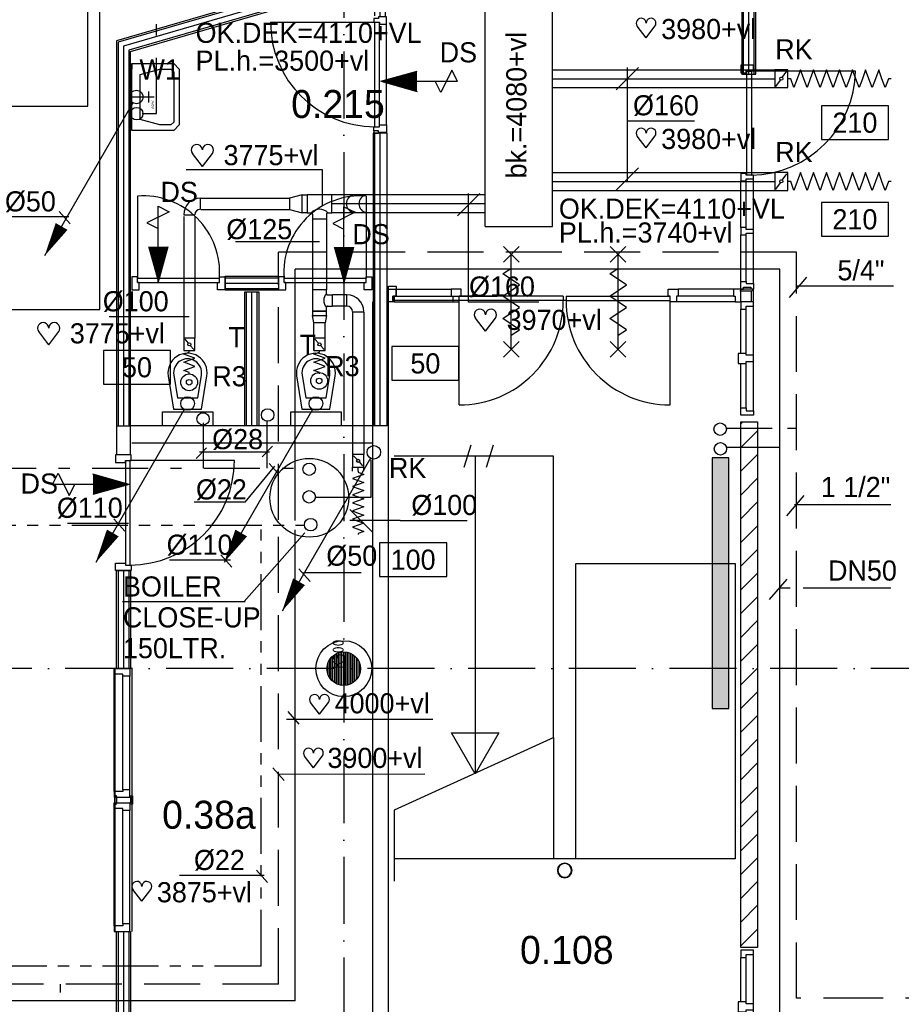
# Model space of a CAD drawing. Extents: x 25315 to 170951, y 867852 to 951952.
# Tile 55 of 119: x 122327 to 130208, y 881026 to 889830. Entities that reach past the tile are written whole.
import ezdxf
from ezdxf.enums import TextEntityAlignment as Align

# ---------------------------------------------------------------- set-up
doc = ezdxf.new("R2010")
doc.units = 0
doc.header["$LTSCALE"] = 100
for name, pattern in [('2322107', [2000, 1000, 1000]), ('2322108', [7, 5, -2]), ('2322109', [10, 5, -2, 1, -2]), ('2322110', [10, 5, -1, 1, -1, 1, -1]), ('2322111', [12, 5, -1, 1, -1, 1, -1, 1, -1]), ('2322121', [2000, 1000, 1000]), ('2322134', [45, 40, -5]), ('CENTER2', [11.25, 7.5, -1.25, 1.25, -1.25]), ('CENTER4', [5, 3.125, -0.625, 0.625, -0.625]), ('DASHDOT', [9, 6, -1.5, 0, -1.5]), ('DOT2', [1.25, 0, -1.25]), ('LURETOUR', [6, 4, -2])]:
    doc.linetypes.add(name, pattern=pattern)
doc.layers.get('0').update_dxf_attribs({"linetype": 'CONTINUOUS'})
for name, color, linetype in [('AL$7----_STRAMIEN', 1, 'DASHDOT'), ('AL$8----_HULPKOLOM', 2, 'CONTINUOUS'), ('AL28----_KONSTRUKTIE', 3, 'CONTINUOUS'), ('AL74----_INRSANITAIR', 7, 'CONTINUOUS'), ('ALN-----_BLOCKNAAM', 2, 'CONTINUOUS'), ('ALXAA---_GEWBETON', 12, 'CONTINUOUS'), ('BOUW', 8, 'CONTINUOUS'), ('DOORSNEDE', 1, 'CONTINUOUS'), ('WL524---', 4, 'CONTINUOUS'), ('WL531---', 4, 'CONTINUOUS'), ('WL532---', 4, 'CONTINUOUS'), ('WL5327--', 4, 'CONTINUOUS'), ('WL541---', 4, 'CONTINUOUS'), ('WL561---', 4, 'CONTINUOUS'), ('WL561---_AANVOER', 4, 'CONTINUOUS'), ('WL561---_RETOUR', 4, 'CONTINUOUS'), ('WL570---', 3, 'CONTINUOUS'), ('WL570---_HARTLIJN', 7, 'CONTINUOUS'), ('WL570---_RETOUR', 3, 'CONTINUOUS'), ('WM570---', 1, 'CONTINUOUS')]:
    doc.layers.add(name, color=color, linetype=linetype)
doc.styles.add('BURO-018', font='BUROFONT.shx', dxfattribs={"height": 180})
doc.styles.add('BURO-025', font='BUROFONT.shx', dxfattribs={"height": 250})
doc.styles.get("Standard").update_dxf_attribs({"font": 'ISOCP'})

# ---------------------------------------------------------------- blocks, each defined once
blk = doc.blocks.new('2322401')
at = {"color": 0, "linetype": 'CONTINUOUS'}
for p, q in [((-0.5, 0.5, 1), (-0.5, 0.5)), ((-0.5, 0.5, 1), (-0.5, -0.5, 1)), ((0.5, 0.5, 1), (-0.5, 0.5, 1)), ((0.5, 0.5), (-0.5, 0.5)), ((-0.5, 0.5), (-0.5, -0.5)), ((0.5, 0.5, 1), (0.5, 0.5)), ((0.5, -0.5, 1), (0.5, 0.5, 1)), ((0.5, -0.5), (0.5, 0.5)), ((-0.5, -0.5, 1), (-0.5, -0.5)), ((-0.5, -0.5, 1), (0.5, -0.5, 1)), ((-0.5, -0.5), (0.5, -0.5)), ((0.5, -0.5, 1), (0.5, -0.5))]:
    blk.add_line(p, q, dxfattribs=at)
blk = doc.blocks.new('LDV2121')
at = {"color": 0, "linetype": 'CONTINUOUS'}
blk.add_line((-0.25, -0.433), (-6.75, -11.691), dxfattribs=at)
blk.add_lwpolyline([(-6.75, -11.691, 0, 1, 0), (-5.5, -9.526, 1, 1, 0)], format="xyseb", dxfattribs=at)
blk.add_circle((0, 0), 0.5, dxfattribs=at)
blk = doc.blocks.new('K300')
at = {"layer": 'ALXAA---_GEWBETON'}
h = blk.add_hatch(dxfattribs=at)
h.set_pattern_fill('GEWPBET', color=256, scale=100, style=0)
h.set_pattern_definition([(0, (0, 0), (0, 20), [])])
edge = h.paths.add_edge_path()
edge.add_arc((0, 0), 150, 0, 360)
at = {"layer": 'AL$8----_HULPKOLOM'}
blk.add_circle((0, 0), 250, dxfattribs=at)
at = {"layer": 'AL28----_KONSTRUKTIE'}
blk.add_circle((0, 0), 150, dxfattribs=at)
at = {"layer": 'ALN-----_BLOCKNAAM', "linetype": 'CONTINUOUS'}
blk.add_text('K300', height=100, dxfattribs=at).set_placement((0, 0))
blk = doc.blocks.new('CVHATCH4')
at = {"color": 0, "linetype": 'DOT2'}
blk.add_lwpolyline([(-0.5, 0, 1, 1, 0), (0.5, 0, 1, 1, 0)], format="xyseb", dxfattribs=at)
blk = doc.blocks.new('VER90')
at = {"linetype": 'CONTINUOUS'}
blk.add_lwpolyline([(45, 139), (-45, 139), (-45, 67), (-28, 67), (-28, 0), (28, 0), (28, 67), (45, 67)], close=True, dxfattribs=at)
at = {"layer": 'ALN-----_BLOCKNAAM', "linetype": 'CONTINUOUS'}
blk.add_text('VER90', height=1, dxfattribs=at).set_placement((0, 0))
blk = doc.blocks.new('CVHATCH1')
at = {"color": 0, "linetype": 'CONTINUOUS'}
blk.add_solid([(-0.5, -0.5), (0.5, -0.5), (-0.5, 0.5), (0.5, 0.5)], dxfattribs=at)
blk = doc.blocks.new('7409')
at = {"layer": 'AL74----_INRSANITAIR', "color": 7, "linetype": 'CONTINUOUS'}
for points in [[(300, 0), (300, 200)], [(250, 150), (350, 150)]]:
    blk.add_lwpolyline(points, dxfattribs=at)
at = {"layer": 'ALN-----_BLOCKNAAM', "linetype": 'CONTINUOUS'}
blk.add_text('7409', height=25, dxfattribs=at).set_placement((325, 175))
blk = doc.blocks.new('BU11467H02')
at = {"linetype": 'CONTINUOUS'}
blk.add_lwpolyline([(33.5, 114), (-33.5, 114), (-33.5, 67), (-16.5, 67), (-16.5, 0), (16.5, 0), (16.5, 67), (33.5, 67)], close=True, dxfattribs=at)
blk = doc.blocks.new('RONDBUIS219X8')
at = {"color": 0, "linetype": 'CONTINUOUS'}
for points in [[(109.55, 0, 1), (-109.55, 0, 1)], [(101.55, 0, 1), (-101.55, 0, 1)]]:
    blk.add_lwpolyline(points, format="xyb", close=True, dxfattribs=at)
blk = doc.blocks.new('LU-ORNAM-969610')
at = {"color": 0, "linetype": 'CONTINUOUS'}
for radius in [75, 25]:
    blk.add_circle((0, 0), radius, dxfattribs=at)
blk = doc.blocks.new('LU-1D-F-64238')
at = {"color": 0, "linetype": 'CONTINUOUS'}
for p, q in [((-284.3, 0), (-273, 0)), ((-273, 0), (-254.8, 50)), ((-254.8, 50), (-236.6, 0)), ((-236.6, 0), (-218.4, -50)), ((-218.4, -50), (-200.2, 0)), ((-200.2, 0), (-182, 50)), ((-182, 50), (-163.8, 0)), ((-163.8, 0), (-145.6, -50)), ((-145.6, -50), (-127.4, 0)), ((-127.4, 0), (-109.2, 50)), ((-109.2, 50), (-91, 0)), ((-91, 0), (-72.8, -50)), ((-72.8, -50), (-54.6, 0)), ((-54.6, 0), (-36.4, 50)), ((-36.4, 50), (-18.2, 0)), ((-18.2, 0), (0, -50)), ((0, -50), (18.2, 0)), ((18.2, 0), (36.4, 50)), ((36.4, 50), (54.6, 0)), ((54.6, 0), (72.8, -50)), ((72.8, -50), (91, 0)), ((91, 0), (109.2, 50)), ((109.2, 50), (127.4, 0)), ((127.4, 0), (145.6, -50)), ((145.6, -50), (163.8, 0)), ((163.8, 0), (182, 50)), ((182, 50), (200.2, 0)), ((200.2, 0), (218.4, -50)), ((218.4, -50), (236.6, 0)), ((236.6, 0), (254.8, 50)), ((254.8, 50), (273, 0)), ((273, 0), (284.3, 0))]:
    blk.add_line(p, q, dxfattribs=at)
blk = doc.blocks.new('LU-1D-KL-646F')
at = {"color": 0, "linetype": 'CONTINUOUS'}
for p, q in [((-55.9, 50), (-55.9, -50)), ((55.9, 50), (-55.9, 50)), ((45.4, 40.7), (10.4, 9.3)), ((55.9, -50), (55.9, 50)), ((-55.9, -50), (55.9, -50)), ((-10.4, -9.3), (-45.4, -40.7))]:
    blk.add_line(p, q, dxfattribs=at)
blk.add_circle((0, 0), 14, dxfattribs=at)
blk = doc.blocks.new('LU-1D-F-64CF')
at = {"color": 0, "linetype": 'CONTINUOUS'}
for p, q in [((-104, 0), (-91, 0)), ((-91, 0), (-72.8, 50)), ((-72.8, 50), (-54.6, 0)), ((-54.6, 0), (-36.4, -50)), ((-36.4, -50), (-18.2, 0)), ((-18.2, 0), (0, 50)), ((0, 50), (18.2, 0)), ((18.2, 0), (36.4, -50)), ((36.4, -50), (54.6, 0)), ((54.6, 0), (72.8, 50)), ((72.8, 50), (91, 0)), ((91, 0), (104, 0))]:
    blk.add_line(p, q, dxfattribs=at)
blk = doc.blocks.new('LU-1D-K-64')
at = {"color": 0, "linetype": 'CONTINUOUS'}
for p, q in [((-0.5, 50), (0.5, 50)), ((-0.5, -50), (0.5, -50))]:
    blk.add_line(p, q, dxfattribs=at)
at = {"layer": 'WL570---_HARTLIJN', "linetype": 'CENTER2'}
blk.add_line((-0.5, 0), (0.5, 0), dxfattribs=at)
blk = doc.blocks.new('*U141', base_point=(125352, 114445.5))
at = {"layer": 'WM570---', "linetype": 'CONTINUOUS'}
for p, q in [((125252.3, 114545.2), (125451.7, 114345.8)), ((125702, 114445.5), (125252, 114445.5)), ((125702, 114445.5), (126301.9, 114445.5))]:
    blk.add_line(p, q, dxfattribs=at)
at = {"layer": 'WM570---', "linetype": 'CONTINUOUS', "style": 'BURO-018'}
blk.add_text('%%c100', height=180, dxfattribs=at).set_placement((125802, 114495.5))
blk = doc.blocks.new('LU-ORND')
at = {"color": 0, "linetype": 'CONTINUOUS'}
for p, q in [((-3, 1.5), (-3, -1.5)), ((3, 1.5), (-3, 1.5)), ((3, -1.5), (3, 1.5)), ((-3, -1.5), (3, -1.5))]:
    blk.add_line(p, q, dxfattribs=at)
blk = doc.blocks.new('LU-1D-K-A0')
at = {"color": 0, "linetype": 'CONTINUOUS'}
for p, q in [((-0.5, 80), (0.5, 80)), ((-0.5, -80), (0.5, -80))]:
    blk.add_line(p, q, dxfattribs=at)
at = {"layer": 'WL570---_HARTLIJN', "linetype": 'CENTER2'}
blk.add_line((-0.5, 0), (0.5, 0), dxfattribs=at)
blk = doc.blocks.new('HART')
at = {"color": 1}
for q in [(-39.7, 52.4), (39.7, 52.4)]:
    blk.add_line((0, 0), q, dxfattribs=at)
for centre, start, end in [((-22.1, 65.7), 0, 217.1867), ((22.1, 65.7), 322.8133, 180)]:
    blk.add_arc(centre, 22.1, start, end, dxfattribs=at)
blk = doc.blocks.new('LU-2D-K-258')
at = {"color": 0, "linetype": 'CONTINUOUS'}
for p, q in [((-0.5, 300), (0.5, 300)), ((-0.5, -300), (0.5, -300))]:
    blk.add_line(p, q, dxfattribs=at)
blk = doc.blocks.new('LU-1D-KL1-A073')
at = {"color": 0, "linetype": 'CONTINUOUS'}
for p, q in [((-57.5, 80), (-57.5, -80)), ((57.5, 80), (-57.5, 80)), ((49.1, 68.3), (8.4, 11.7)), ((57.5, -80), (57.5, 80)), ((-57.5, -80), (57.5, -80)), ((-8.4, -11.7), (-49.1, -68.3))]:
    blk.add_line(p, q, dxfattribs=at)
blk.add_circle((0, 0), 14.4, dxfattribs=at)
blk = doc.blocks.new('LU-1D-F-A0398')
at = {"color": 0, "linetype": 'CONTINUOUS'}
for p, q in [((-460.2, 0), (-436.8, 0)), ((-436.8, 0), (-407.6, 80)), ((-407.6, 80), (-378.5, 0)), ((-378.5, 0), (-349.4, -80)), ((-349.4, -80), (-320.3, 0)), ((-320.3, 0), (-291.2, 80)), ((-291.2, 80), (-262.1, 0)), ((-262.1, 0), (-232.9, -80)), ((-232.9, -80), (-203.8, 0)), ((-203.8, 0), (-174.7, 80)), ((-174.7, 80), (-145.6, 0)), ((-145.6, 0), (-116.5, -80)), ((-116.5, -80), (-87.4, 0)), ((-87.4, 0), (-58.2, 80)), ((-58.2, 80), (-29.1, 0)), ((-29.1, 0), (0, -80)), ((0, -80), (29.1, 0)), ((29.1, 0), (58.2, 80)), ((58.2, 80), (87.4, 0)), ((87.4, 0), (116.5, -80)), ((116.5, -80), (145.6, 0)), ((145.6, 0), (174.7, 80)), ((174.7, 80), (203.8, 0)), ((203.8, 0), (232.9, -80)), ((232.9, -80), (262.1, 0)), ((262.1, 0), (291.2, 80)), ((291.2, 80), (320.3, 0)), ((320.3, 0), (349.4, -80)), ((349.4, -80), (378.5, 0)), ((378.5, 0), (407.6, 80)), ((407.6, 80), (436.8, 0)), ((436.8, 0), (460.2, 0))]:
    blk.add_line(p, q, dxfattribs=at)

msp = doc.modelspace()

# ---------------------------------------------------------------- hatches: boundary and pattern name
at = {"layer": 'BOUW'}
h = msp.add_hatch(dxfattribs=at)
h.set_pattern_fill('PREFBET', color=256, style=0)
h.set_pattern_definition([(45, (140964.16, 905194.84), (-106.066, 106.066), [])])
h.paths.add_polyline_path([(128773.6, 881532.7), (128923.6, 881532.7), (128923.6, 886234.7), (128773.6, 886234.7)])
h = msp.add_hatch(dxfattribs=at)
h.set_pattern_fill('GEWPBET', color=256, scale=100, angle=90, style=0)
h.set_pattern_definition([(90, (125223.774, 884027.546), (-20, 1e-15), [])])
edge = h.paths.add_edge_path()
edge.add_arc((125223.8, 884027.5), 150, 0, 360)

# ---------------------------------------------------------------- linework, layer by layer
at = {"color": 1, "linetype": 'CONTINUOUS'}
for p, q in [((127660, 889202.2), (127859.4, 889401.6)), ((127759.7, 888381.3), (127759.7, 889401.9)), ((127759.7, 888924.3), (128359.6, 888924.3)), ((127660, 888305.8), (127859.4, 888505.2))]:
    msp.add_line(p, q, dxfattribs=at)
at = {"color": 3, "linetype": 'CONTINUOUS'}
for p, q in [((124851.6, 888263.8), (124738.5, 888233.8)), ((124851.6, 888263.8), (124897.6, 888263.8)), ((124851.6, 888103.8), (124851.6, 888263.8)), ((124897.6, 888263.8), (124897.6, 888103.8)), ((125115.8, 888263.8), (124897.6, 888263.8)), ((124897.6, 888263.8), (124897.6, 888103.8)), ((125115.8, 888103.8), (125115.8, 888263.8)), ((123942.7, 888134.8), (123942.7, 888234.8)), ((123945, 888233.8), (124738.5, 888233.8)), ((124738.5, 888233.8), (124738.5, 888133.8)), ((123892.7, 888082.2), (123792.7, 888082.2)), ((123945, 888133.8), (124738.5, 888133.8)), ((124738.5, 888133.8), (124851.6, 888103.8)), ((124897.6, 888103.8), (124851.6, 888103.8)), ((124897.6, 888103.8), (124931.4, 888103.8)), ((124944.2, 888091), (124944.2, 888048.9)), ((125069.2, 888091), (125069.2, 888048.9)), ((125082, 888103.8), (125115.8, 888103.8)), ((123792.7, 888070.9), (123792.7, 886982.4)), ((123892.7, 888070.9), (123892.7, 886982.4)), ((124944.2, 888049.8), (124944.2, 887414.8)), ((124944.2, 888048.9), (125069.2, 888048.9)), ((125069.2, 888049.8), (125069.2, 887414.8)), ((125069.2, 887414.8), (124944.2, 887414.8)), ((124944.2, 887414.8), (124944.2, 887224.1)), ((125069.2, 887379.4), (125069.2, 887414.8)), ((125079.2, 887369.4), (125122, 887369.4)), ((125122, 887269.4), (125122, 887369.4)), ((125252.1, 887369.4), (125122, 887369.4)), ((125252.4, 887269.3), (125252.4, 887369.3)), ((124944.2, 887224.1), (125069.2, 887224.1)), ((125069.2, 887224.1), (124944.2, 887224.1)), ((124944.2, 887224.1), (124944.2, 887184.1)), ((125069.2, 887224.1), (125069.2, 887259.4)), ((125069.2, 887184.1), (125069.2, 887224.1)), ((125079.2, 887269.4), (125122, 887269.4)), ((125252.1, 887269.4), (125122, 887269.4)), ((125302, 887214.9), (125302, 885941.5)), ((125302.4, 887216.6), (125402.4, 887216.6)), ((125402, 887214.9), (125402, 885941.5)), ((124956.7, 887119.9), (124944.2, 887184.1)), ((124944.2, 887184.1), (125069.2, 887184.1)), ((125056.7, 887119.9), (124956.7, 887119.9)), ((124956.7, 886871.1), (124956.7, 887119.9)), ((125069.2, 887184.1), (125056.7, 887119.9)), ((125056.7, 886871.1), (125056.7, 887119.9))]:
    msp.add_line(p, q, dxfattribs=at)
at = {"color": 3, "linetype": 'CONTINUOUS', "flags": 128}
for points in [[(124944.2, 888091, 0.02182), (124944.2, 888092.4, 0.037214), (124944, 888093.3, 0.006436), (124943.6, 888094.9, 0.02182), (124943.5, 888095.4, 0.02182), (124943, 888096.5, 0.02182), (124942.5, 888097.4, 0.02182), (124941.9, 888098.4, 0.02182), (124941.2, 888099.3, 0.02182), (124940.5, 888100.1, 0.02182), (124939.7, 888100.8, 0.02182), (124938.8, 888101.5, 0.02182), (124937.8, 888102.1, 0.02182), (124936.8, 888102.6, 0.02182), (124935.8, 888103.1, 0.02182), (124935.3, 888103.2, 0.006436), (124933.7, 888103.6, 0.037214), (124932.8, 888103.8, 0.02182), (124931.4, 888103.8)], [(125082, 888103.8, 0.02182), (125080.6, 888103.8, 0.037214), (125079.8, 888103.6, 0.006436), (125078.1, 888103.2, 0.02182), (125077.7, 888103.1, 0.02182), (125076.6, 888102.6, 0.02182), (125075.6, 888102.1, 0.02182), (125074.7, 888101.5, 0.02182), (125073.8, 888100.8, 0.02182), (125073, 888100.1, 0.02182), (125072.2, 888099.3, 0.02182), (125071.6, 888098.4, 0.02182), (125071, 888097.4, 0.02182), (125070.4, 888096.5, 0.02182), (125070, 888095.4, 0.02182), (125069.9, 888094.9, 0.006436), (125069.4, 888093.3, 0.037214), (125069.3, 888092.4, 0.02182), (125069.2, 888091)], [(125069.2, 887379.4, 0.02182), (125069.3, 887378.3, 0.037214), (125069.4, 887377.7, 0.006436), (125069.7, 887376.4, 0.02182), (125069.8, 887376, 0.02182), (125070.2, 887375.2, 0.02182), (125070.6, 887374.4, 0.02182), (125071, 887373.7, 0.02182), (125071.6, 887373, 0.02182), (125072.2, 887372.4, 0.02182), (125072.8, 887371.8, 0.02182), (125073.5, 887371.2, 0.02182), (125074.2, 887370.8, 0.02182), (125075, 887370.4, 0.02182), (125075.8, 887370, 0.02182), (125076.2, 887369.9, 0.006436), (125077.5, 887369.6, 0.037214), (125078.1, 887369.5, 0.02182), (125079.2, 887369.4)], [(125079.2, 887269.4, 0.02182), (125078.1, 887269.4, 0.037214), (125077.5, 887269.3, 0.006436), (125076.2, 887268.9, 0.02182), (125075.8, 887268.8, 0.02182), (125075, 887268.5, 0.02182), (125074.2, 887268.1, 0.02182), (125073.5, 887267.6, 0.02182), (125072.8, 887267.1, 0.02182), (125072.2, 887266.5, 0.02182), (125071.6, 887265.9, 0.02182), (125071, 887265.2, 0.02182), (125070.6, 887264.4, 0.02182), (125070.2, 887263.7, 0.02182), (125069.8, 887262.9, 0.02182), (125069.7, 887262.5, 0.006436), (125069.4, 887261.2, 0.037214), (125069.3, 887260.5, 0.02182), (125069.2, 887259.4)]]:
    msp.add_lwpolyline(points, format="xyb", dxfattribs=at)
at = {"color": 3, "linetype": 'CONTINUOUS'}
for centre, radius, start, end in [((123942.7, 888084.8), 150, 90, 180), ((123942.7, 888084.8), 50, 90, 180), ((125006.7, 888028.5), 106.5, 45, 135), ((125129.2, 887319.4), 84.9, 135, 225), ((125252.4, 887219.3), 150, 0, 90), ((125252.4, 887219.3), 50, 0, 90)]:
    msp.add_arc(centre, radius, start, end, dxfattribs=at)
at = {"layer": 'AL$7----_STRAMIEN', "color": 1}
for p, q in [((125223.6, 948952.5), (125223.6, 877210.3)), ((135935.9, 884027.5), (115157.5, 884027.5))]:
    msp.add_line(p, q, dxfattribs=at)
at = {"layer": 'BOUW'}
for p, q in [((125611.1, 890344.3), (123191.1, 889640.1)), ((128781.9, 890308.7), (128781.9, 889341.7)), ((128796.9, 889341.7), (128796.9, 890308.7)), ((128844.4, 889341.7), (128844.4, 890308.7)), ((128891.9, 889341.7), (128891.9, 890308.7)), ((128906.9, 889341.7), (128906.9, 890308.7)), ((123316.1, 889546.3), (125486.1, 890177.7)), ((123191.1, 889640.1), (123191.1, 885940.8)), ((123316.1, 885938.8), (123316.1, 889546.3)), ((128781.9, 889341.7), (128906.9, 889341.7)), ((129797.6, 889370.7), (128867.6, 889370.7)), ((125486.1, 888814.3), (125486.1, 886197.7)), ((125611.1, 888814.3), (125486.1, 888814.3)), ((125501.1, 886197.7), (125501.1, 888814.3)), ((125548.6, 886197.7), (125548.6, 888814.3)), ((125611.1, 886197.7), (125611.1, 888814.3)), ((125623.8, 887307.5), (125623.8, 887446.5)), ((125623.8, 887446.5), (125690.8, 887446.5)), ((125623.8, 880496.5), (125623.8, 887445.3)), ((125690.6, 887421.7), (126183.1, 887421.7)), ((125690.8, 887446.5), (125690.8, 887358.5)), ((128706.6, 887421.7), (128214.1, 887421.7)), ((128887.6, 887421.7), (128763.8, 887421.7)), ((128869.6, 887403.7), (128763.8, 887403.7)), ((128869.6, 887403.7), (128887.6, 887421.7)), ((128869.6, 887312.7), (128869.6, 887403.7)), ((128887.6, 887312.7), (128887.6, 887421.7)), ((125484.8, 880496.5), (125484.8, 887308.4)), ((125663.8, 887317.5), (125663.8, 887358.5)), ((125690.8, 887358.5), (125663.8, 887358.5)), ((125663.8, 887358.5), (125663.8, 887307.5)), ((125663.8, 887358.5), (126593.8, 887358.5)), ((126593.8, 887317.5), (125663.8, 887317.5)), ((125673.6, 887307.7), (126200.1, 887307.7)), ((125690.6, 887358.7), (126183.1, 887358.7)), ((127186.1, 887358.7), (127186.1, 887318.7)), ((127211.1, 887318.7), (127186.1, 887318.7)), ((127211.1, 887358.7), (127211.1, 887318.7)), ((128723.6, 887307.7), (128197.1, 887307.7)), ((128706.6, 887358.7), (128214.1, 887358.7)), ((123877.3, 886772.7), (123877.3, 886772.7)), ((125024.8, 886772.7), (125024.8, 886772.7)), ((124002.3, 886597.7), (124002.3, 886597.7)), ((125149.8, 886597.7), (125149.8, 886597.7)), ((128773.6, 886232.8), (128923.6, 886232.8)), ((128773.6, 881532.8), (128773.6, 886232.8)), ((128923.6, 886232.8), (128923.6, 881532.8)), ((123191.1, 886197.7), (123316.1, 886197.7)), ((124345.4, 886197.7), (123316.3, 886197.7)), ((125611.1, 886197.7), (124448.3, 886197.7)), ((123328.6, 886047.7), (125484.8, 886047.7)), ((123178.6, 884027.5), (123178.6, 881677.5)), ((123328.6, 884027.5), (123328.6, 881677.5)), ((128721.8, 882327.5), (125675.8, 882327.5)), ((123191.1, 880517.7), (123191.1, 881677.5)), ((123191.1, 881677.5), (123316.1, 881677.5)), ((123206.1, 881677.5), (123206.1, 880517.7)), ((123253.6, 881677.5), (123253.6, 880517.7)), ((123301.1, 881677.5), (123301.1, 880517.7)), ((123316.1, 881677.5), (123316.1, 880517.7)), ((128923.6, 881532.8), (128773.6, 881532.8))]:
    msp.add_line(p, q, dxfattribs=at)
at = {"layer": 'BOUW', "color": 1}
for p, q in [((124876.4, 885242.4), (124332.4, 884626.9)), ((124340.9, 884625.8), (123246.5, 884625.8))]:
    msp.add_line(p, q, dxfattribs=at)
at = {"layer": 'BOUW'}
for points in [[(125596.1, 889864.3), (125596.1, 890324.3), (123206.1, 889628.9), (123206.1, 886197.7)], [(125548.6, 889864.3), (125548.6, 890261), (124227.6, 889876.6), (123253.6, 889593.2), (123253.6, 886197.7)], [(125501.1, 889864.3), (125501.1, 890197.7), (123301.1, 889557.6), (123301.1, 886197.7)], [(125491.6, 889841.3), (125491.6, 889806.3), (125542.6, 889806.3), (125542.6, 889789.3), (125605.6, 889789.3), (125605.6, 889856.3), (125535.6, 889856.3), (125535.6, 889841.3), (125491.6, 889841.3)], [(124568.6, 889806.3), (125502.6, 889806.3)], [(125502.6, 888872.3), (125502.6, 889806.3)], [(125542.6, 888872.3), (125542.6, 889806.3)], [(125605.6, 888889.3), (125605.6, 889789.3)], [(123328.6, 889438.4), (123578.6, 889438.4), (123703.6, 889438.4), (123753.6, 889388.4), (123753.6, 888888.4), (123703.6, 888838.4), (123578.6, 888838.4), (123328.6, 888838.4), (123328.6, 889438.4), (123328.6, 889388.4)], [(128887.6, 889422.7), (128773.6, 889422.7), (128773.6, 889355.7), (128820.6, 889355.7), (128820.6, 889372.7), (128887.6, 889372.7), (128887.6, 889422.7)], [(123403.6, 889338.4), (123578.6, 889388.4), (123678.6, 889388.4), (123678.6, 889388.4), (123703.6, 889363.4), (123703.6, 889363.4), (123703.6, 888913.4), (123703.6, 888913.4), (123678.6, 888888.4), (123678.6, 888888.4), (123578.6, 888888.4), (123403.6, 888938.4), (123403.6, 889338.4)], [(125491.6, 888837.3), (125491.6, 888872.3), (125542.6, 888872.3), (125542.6, 888889.3), (125605.6, 888889.3), (125605.6, 888822.3), (125535.6, 888822.3), (125535.6, 888837.3), (125491.6, 888837.3)], [(125491.6, 888837.3), (125491.6, 888814.3), (125535.6, 888814.3), (125535.6, 888837.3)], [(128773.6, 887972.2), (128773.6, 888388.7)], [(128820.6, 887972.2), (128820.6, 888388.7)], [(128887.6, 887955.2), (128887.6, 888405.7)], [(123378.6, 888252.7), (123378.6, 887518.7)], [(125423.6, 888252.7), (125423.6, 887518.7)], [(128773.6, 887488.7), (128773.6, 887905.2)], [(128820.6, 887488.7), (128820.6, 887905.2)], [(128887.6, 887471.7), (128887.6, 887922.2)], [(126651.1, 887662.7), (126791.1, 887802.7)], [(126791.1, 887662.7), (126651.1, 887802.7)], [(126721.1, 886882.7), (126721.1, 887732.7)], [(127606.1, 887662.7), (127746.1, 887802.7)], [(127746.1, 887662.7), (127606.1, 887802.7)], [(127676.1, 886882.7), (127676.1, 887732.7)], [(126721.1, 887407.7), (126796.1, 887457.7), (126646.1, 887557.7), (126721.1, 887607.7)], [(127676.1, 887407.7), (127751.1, 887457.7), (127601.1, 887557.7), (127676.1, 887607.7)], [(123328.6, 887529.7), (123328.6, 887415.7), (123395.6, 887415.7), (123395.6, 887478.7), (123378.6, 887478.7), (123378.6, 887529.7), (123328.6, 887529.7)], [(123378.6, 887518.7), (124112.6, 887518.7)], [(123378.6, 887478.7), (124112.6, 887478.7)], [(124162.6, 887529.7), (124162.6, 887415.7), (124095.6, 887415.7), (124095.6, 887478.7), (124112.6, 887478.7), (124112.6, 887529.7), (124162.6, 887529.7)], [(124162.6, 887520.2), (124639.6, 887520.2)], [(124162.6, 887520.2), (124639.6, 887520.2)], [(124162.6, 887472.7), (124639.6, 887472.7)], [(124162.6, 887472.7), (124639.6, 887472.7)], [(124639.6, 887529.7), (124639.6, 887415.7), (124706.6, 887415.7), (124706.6, 887478.7), (124689.6, 887478.7), (124689.6, 887529.7), (124639.6, 887529.7)], [(124689.6, 887518.7), (125423.6, 887518.7)], [(124689.6, 887478.7), (125423.6, 887478.7)], [(125473.6, 887529.7), (125473.6, 887415.7), (125406.6, 887415.7), (125406.6, 887478.7), (125423.6, 887478.7), (125423.6, 887529.7), (125473.6, 887529.7)], [(128796.6, 887421.7), (128773.6, 887421.7), (128773.6, 887488.7), (128820.6, 887488.7), (128820.6, 887471.7), (128887.6, 887471.7), (128887.6, 887421.7)], [(124162.6, 887425.2), (124639.6, 887425.2)], [(124162.6, 887425.2), (124639.6, 887425.2)], [(124353.6, 886197.7), (124353.6, 887397.7)], [(124353.6, 886197.7), (124353.6, 887397.7)], [(124401.1, 886197.7), (124401.1, 887397.7)], [(124401.1, 886197.7), (124401.1, 887397.7)], [(124448.6, 886197.7), (124448.6, 887397.7)], [(124448.6, 886197.7), (124448.6, 887397.7)], [(125623.6, 887307.7), (125623.6, 887421.7), (125690.6, 887421.7), (125690.6, 887358.7), (125673.6, 887358.7), (125673.6, 887307.7), (125623.6, 887307.7)], [(126200.1, 887307.7), (126256.1, 887307.7), (126256.1, 887358.7), (126273.1, 887358.7), (126273.1, 887421.7), (126183.1, 887421.7), (126183.1, 887358.7), (126200.1, 887358.7), (126200.1, 887307.7), (126256.1, 887307.7)], [(126721.1, 887207.7), (126796.1, 887257.7), (126646.1, 887357.7), (126721.1, 887407.7)], [(127676.1, 887207.7), (127751.1, 887257.7), (127601.1, 887357.7), (127676.1, 887407.7)], [(128197.1, 887307.7), (128141.1, 887307.7), (128141.1, 887358.7), (128124.1, 887358.7), (128124.1, 887421.7), (128214.1, 887421.7), (128214.1, 887358.7), (128197.1, 887358.7), (128197.1, 887307.7), (128141.1, 887307.7)], [(128773.6, 887307.7), (128773.6, 887421.7), (128706.6, 887421.7), (128706.6, 887358.7), (128723.6, 887358.7), (128723.6, 887307.7), (128773.6, 887307.7)], [(128773.6, 887421.7), (128796.6, 887421.7), (128796.6, 887438.7), (128863.6, 887438.7), (128863.6, 887421.7)], [(128887.6, 887421.7), (128863.6, 887421.7)], [(127186.1, 887358.7), (126256.1, 887358.7)], [(127186.1, 887318.7), (126256.1, 887318.7)], [(126256.1, 886384.7), (126256.1, 887318.7)], [(127211.1, 887358.7), (128141.1, 887358.7)], [(127211.1, 887318.7), (128141.1, 887318.7)], [(128141.1, 886384.7), (128141.1, 887318.7)], [(126721.1, 887007.7), (126796.1, 887057.7), (126646.1, 887157.7), (126721.1, 887207.7)], [(127676.1, 887007.7), (127751.1, 887057.7), (127601.1, 887157.7), (127676.1, 887207.7)], [(128773.6, 886845.7), (128773.6, 887240.7)], [(128820.6, 886845.7), (128820.6, 887240.7)], [(128887.6, 886333.7), (128887.6, 887267.7)], [(126651.1, 886812.7), (126791.1, 886952.7)], [(126791.1, 886812.7), (126651.1, 886952.7)], [(127606.1, 886812.7), (127746.1, 886952.7)], [(127746.1, 886812.7), (127606.1, 886952.7)], [(128773.6, 886360.7), (128773.6, 886755.7)], [(128820.6, 886360.7), (128820.6, 886755.7)], [(123602.3, 886197.7), (123602.3, 886322.7), (124052.3, 886322.7), (124052.3, 886197.7), (123602.3, 886197.7)], [(124749.8, 886197.7), (124749.8, 886322.7), (125199.8, 886322.7), (125199.8, 886197.7), (124749.8, 886197.7)], [(126299.7, 885827.5), (126362.2, 886027.5)], [(126499.7, 885827.5), (126562.2, 886027.5)], [(123323.1, 885937.7), (123184.1, 885937.7), (123184.1, 885870.7), (123272.1, 885870.7), (123272.1, 885887.7), (123323.1, 885887.7), (123323.1, 885937.7)], [(123272.1, 885887.7), (123272.1, 884953.7)], [(124246.1, 885887.7), (123312.1, 885887.7)], [(123312.1, 885887.7), (123312.1, 884953.7)], [(127098.8, 883410), (127098.8, 885927.5), (125675.8, 885927.5)], [(126399.7, 885927.5), (126399.7, 883087.5)], [(123323.1, 884903.7), (123184.1, 884903.7), (123184.1, 884970.7), (123272.1, 884970.7), (123272.1, 884953.7), (123323.1, 884953.7), (123323.1, 884903.7)], [(123206.1, 884903.7), (123206.1, 884027.5)], [(123253.6, 884903.7), (123253.6, 884027.5)], [(123301.1, 884903.7), (123301.1, 884027.5)], [(123171.6, 884027.5), (123310.6, 884027.5), (123310.6, 883960.5), (123247.6, 883960.5), (123247.6, 883977.5), (123171.6, 883977.5), (123171.6, 884027.5)], [(123171.6, 882927.5), (123171.6, 883977.5)], [(123247.6, 882944.5), (123247.6, 883960.5)], [(123310.6, 882944.5), (123310.6, 883960.5)], [(127101.5, 883411.3), (125675.8, 882763.1)], [(127098.8, 883410), (127098.8, 882327.5)], [(123171.6, 882877.5), (123310.6, 882877.5), (123310.6, 882944.5), (123247.6, 882944.5), (123247.6, 882927.5), (123171.6, 882927.5), (123171.6, 882877.5)], [(123191.1, 882877.5), (123191.1, 882890), (123173.1, 882890), (123173.1, 882827.5), (123173.1, 882815), (123191.1, 882815)], [(123316.1, 882877.5), (123316.1, 882890), (123334.1, 882890), (123334.1, 882827.5), (123334.1, 882815), (123316.1, 882815)], [(123171.6, 882827.5), (123310.6, 882827.5), (123310.6, 882760.5), (123247.6, 882760.5), (123247.6, 882777.5), (123171.6, 882777.5), (123171.6, 882827.5)], [(123196.6, 882877.5), (123191.1, 882877.5), (123191.1, 882827.5), (123196.6, 882827.5)], [(123310.6, 882877.5), (123316.1, 882877.5), (123316.1, 882827.5), (123310.6, 882827.5)], [(123171.6, 881727.5), (123171.6, 882777.5)], [(123247.6, 881744.5), (123247.6, 882760.5)], [(123310.6, 881744.5), (123310.6, 882760.5)], [(125675.8, 882763.1), (125675.8, 882127.7)], [(123171.6, 881677.5), (123310.6, 881677.5), (123310.6, 881744.5), (123247.6, 881744.5), (123247.6, 881727.5), (123171.6, 881727.5), (123171.6, 881677.5)], [(128773.6, 881048.7), (128773.6, 881443.7)], [(128820.6, 881048.7), (128820.6, 881443.7)], [(128887.6, 880536.7), (128887.6, 881470.7)]]:
    msp.add_lwpolyline(points, dxfattribs=at)
for points in [[(128867.6, 888440.7), (128826.6, 888440.7), (128826.6, 889370.7), (128867.6, 889370.7)], [(124162.6, 887535.2), (124639.6, 887535.2), (124639.6, 887410.2), (124162.6, 887410.2)], [(124162.6, 887535.2), (124639.6, 887535.2), (124639.6, 887410.2), (124162.6, 887410.2)], [(124338.6, 886197.7), (124338.6, 887397.7), (124463.6, 887397.7), (124463.6, 886197.7)], [(124338.6, 886197.7), (124338.6, 887397.7), (124463.6, 887397.7), (124463.6, 886197.7)], [(128773.6, 887307.7), (128773.6, 887240.7), (128820.6, 887240.7), (128820.6, 887267.7), (128887.6, 887267.7), (128887.6, 887307.7)], [(128773.6, 886293.7), (128773.6, 886360.7), (128820.6, 886360.7), (128820.6, 886333.7), (128887.6, 886333.7), (128887.6, 886293.7)], [(128721.8, 884967.4), (128721.8, 882327.5), (127298.8, 882327.5), (127298.8, 884967.4)], [(123316.1, 884903.7), (123316.1, 884027.5), (123191.1, 884027.5), (123191.1, 884903.7)], [(126399.7, 883087.5), (126188.1, 883454.1), (126611.3, 883454.1)], [(128773.6, 881510.7), (128773.6, 881443.7), (128820.6, 881443.7), (128820.6, 881470.7), (128887.6, 881470.7), (128887.6, 881510.7)]]:
    msp.add_lwpolyline(points, close=True, dxfattribs=at)
for points in [[(123654.6, 886644.9), (123702.3, 886347.7), (123952.3, 886347.7), (124000.1, 886644.9, 1.173599)], [(124802.1, 886644.9), (124849.8, 886347.7), (125099.8, 886347.7), (125147.6, 886644.9, 1.173599)], [(123703.9, 886652.8), (123736.9, 886447.7), (123917.8, 886447.7), (123950.8, 886652.8, 1.173599)], [(124851.4, 886652.8), (124884.4, 886447.7), (125065.3, 886447.7), (125098.3, 886652.8, 1.173599)]]:
    msp.add_lwpolyline(points, format="xyb", close=True, dxfattribs=at)
for radius in [250, 150]:
    msp.add_circle((125223.8, 884027.5), radius, dxfattribs=at)
for centre, radius, start, end in [((125502.6, 889806.3), 934, 180, 270), ((128858.8, 889379.6), 938.9, 270.53799, 359.46201), ((123428.6, 887568.7), 685.8, 355.8145, 94.1855), ((125373.5, 887568.7), 685.8, 85.8145, 184.1855), ((126255.5, 887315.3), 930.6, 270.03613, 0.20977), ((128141.7, 887315.3), 930.6, 179.79023, 269.96387), ((123312.1, 885887.7), 934, 270, 0)]:
    msp.add_arc(centre, radius, start, end, dxfattribs=at)
at = {"layer": 'DOORSNEDE', "color": 1}
for p, q in [((125553.9, 889278.8), (125879, 889369.1)), ((125553.9, 889278.8), (126240.2, 889278.8)), ((125553.9, 889278.8), (125879, 889188.5)), ((123564.6, 887476.1), (123564.1, 888162.4)), ((125225, 887471), (125224.5, 888157.4)), ((123564.6, 887476.1), (123654.7, 887801.2)), ((125225, 887471), (125315, 887796.2)), ((123306.7, 885674.7), (122981.6, 885765)), ((123306.7, 885674.7), (122620.3, 885674.7)), ((123306.7, 885674.7), (122981.6, 885584.4))]:
    msp.add_line(p, q, dxfattribs=at)
for points in [[(125879, 889369.1), (125879, 889278.8), (125553.9, 889278.8)], [(123654.7, 887801.2), (123564.4, 887801.2), (123564.6, 887476.1)], [(125315, 887796.2), (125224.8, 887796.1), (125225, 887471)], [(122981.6, 885765), (122981.6, 885674.7), (123306.7, 885674.7)]]:
    msp.add_solid(points, dxfattribs=at)
at = {"layer": 'WL524---', "linetype": '2322121'}
for p, q in [((125468.4, 885559.4), (125468.4, 885895.6)), ((124976.5, 885559.4), (125468.4, 885559.4))]:
    msp.add_line(p, q, dxfattribs=at)
at = {"layer": 'WL531---', "linetype": '2322109'}
for p, q in [((123549.7, 888989.6), (123549.7, 891399.4)), ((123420.8, 888989.6), (123549.7, 888989.6)), ((124539.3, 885819.5), (124539.3, 886235.6)), ((123968.7, 885819.5), (123968.7, 886226.2)), ((118974.2, 885819.5), (124866.8, 885819.5))]:
    msp.add_line(p, q, dxfattribs=at)
at = {"layer": 'WL532---', "color": 4, "linetype": '2322110'}
for p, q in [((124484.7, 881371.7), (124484.7, 885311.3)), ((119067.9, 881371.7), (124484.7, 881371.7))]:
    msp.add_line(p, q, dxfattribs=at)
at = {"layer": 'WL532---', "color": 3}
msp.add_circle((124915.4, 885555.1), 352.2, dxfattribs=at)
at = {"layer": 'WL5327--', "color": 4, "linetype": '2322111'}
msp.add_line((119192.1, 885309.7), (124876.2, 885309.7), dxfattribs=at)
at = {"layer": 'WL541---', "color": 3, "linetype": '2322134'}
for p, q in [((122935.4, 889056), (122935.4, 891606.9)), ((123043.1, 887237.1), (123043.1, 891518.6)), ((119817.2, 889056), (122935.4, 889056)), ((119817.2, 887237.1), (123043.1, 887237.1))]:
    msp.add_line(p, q, dxfattribs=at)
at = {"layer": 'WL561---', "color": 1}
for p, q in [((129207.1, 887344.7), (129363.3, 887526.9)), ((129276.4, 887448.6), (130137.5, 887448.6)), ((129184.8, 885392.2), (129341, 885574.3)), ((129254.2, 885496.1), (130115.2, 885496.1)), ((129030.1, 884645), (129186.4, 884827.2)), ((129123.8, 884748.9), (129214, 884748.9)), ((129330, 884748.9), (130115.2, 884748.9))]:
    msp.add_line(p, q, dxfattribs=at)
for centre in [(123371.8, 888988.8), (123966.1, 886260.1), (124543.5, 886295.6), (128588.3, 886169), (128591, 885992.3), (124914.4, 885810.2), (124914.4, 885563.6), (124927.3, 885314.1)]:
    msp.add_circle(centre, 55.7, dxfattribs=at)
at = {"layer": 'WL561---_AANVOER', "linetype": '2322107'}
for p, q in [((129122.4, 887599.7), (124789.2, 887599.7)), ((124789.2, 885353.2), (124789.2, 887599.7)), ((129122.4, 886005.1), (129122.4, 887599.7)), ((129122.4, 886005.1), (128643.8, 886005.1)), ((129122.4, 880930.1), (129122.4, 886005.1)), ((124789.2, 881056.2), (124789.2, 885267.8)), ((124789.2, 881056.2), (118688.3, 881056.2))]:
    msp.add_line(p, q, dxfattribs=at)
at = {"layer": 'WL561---_RETOUR', "linetype": '2322108'}
for p, q in [((129272.4, 887749.7), (124639.2, 887749.7)), ((124639.2, 885358.2), (124639.2, 887749.7)), ((129272.4, 881080.1), (129272.4, 887749.7)), ((129052.5, 886175.9), (128642.4, 886175.9)), ((129272.4, 886175.9), (129189.4, 886175.9)), ((124639.2, 881206.2), (124639.2, 885272.8)), ((124639.2, 881206.2), (118838.3, 881206.2)), ((122692, 881132.6), (122692, 881206.2)), ((130011.1, 881080.1), (129272.4, 881080.1)), ((133545.6, 881080.1), (130011.1, 881080.1))]:
    msp.add_line(p, q, dxfattribs=at)
at = {"layer": 'WL570---', "color": 1}
for p, q in [((126190.2, 889378.8), (126090.2, 889178.8)), ((126240.2, 889278.8), (126190.2, 889378.8)), ((126090.2, 889178.8), (126040.2, 889278.8)), ((123664.2, 888112.5), (123464.2, 888012.3)), ((123564.1, 888162.4), (123664.2, 888112.5)), ((125324.5, 888107.4), (125124.6, 888007.3)), ((125224.5, 888157.4), (125324.5, 888107.4)), ((123464.2, 888012.3), (123564.3, 887962.4)), ((125124.6, 888007.3), (125224.6, 887957.4)), ((122620.3, 885674.7), (122670.3, 885774.7)), ((122670.3, 885774.7), (122770.3, 885574.7)), ((122770.3, 885574.7), (122820.3, 885674.7)), ((124805, 883572.6), (124710.7, 883572.6)), ((126018.8, 883572.6), (124779.9, 883572.9)), ((125947.9, 883084.4), (124642.5, 883082.1))]:
    msp.add_line(p, q, dxfattribs=at)
at = {"layer": 'WL570---'}
msp.add_line((126489.1, 887981.7), (127089.8, 887981.7), dxfattribs=at)
at = {"layer": 'WL570---', "color": 1, "linetype": 'CONTINUOUS'}
for p, q in [((124342.4, 885516.7), (124608, 885837.2)), ((124557.4, 885862.4), (124638.3, 885771.5)), ((124412.6, 885699.1), (124412.6, 885699.1))]:
    msp.add_line(p, q, dxfattribs=at)
at = {"layer": 'WL570---', "color": 1}
for points in [[(125553.9, 889278.8, 0, 181, 0), (125879, 889278.8, 181, 181, 0)], [(123564.6, 887476.1, 0, 181, 0), (123564.4, 887801.2, 181, 181, 0)], [(125225, 887471, 0, 181, 0), (125224.8, 887796.1, 181, 181, 0)], [(123306.7, 885674.7, 0, 181, 0), (122981.6, 885674.7, 181, 181, 0)]]:
    msp.add_lwpolyline(points, format="xyseb", dxfattribs=at)
at = {"layer": 'WL570---'}
for centre in [(125326.2, 888183.9), (125439.2, 888183.9)]:
    msp.add_arc(centre, 79.3, 97.60031, 262.39969, dxfattribs=at)
at = {"layer": 'WL570---_HARTLIJN', "color": 1, "linetype": 'CONTINUOUS'}
for p, q in [((122678.2, 888115.3), (122777.4, 888003.7)), ((122765, 888065.7), (122219.5, 888065.7)), ((123904, 885906.1), (123996.2, 886001.7)), ((124559.7, 885964.2), (123934.7, 885964.2)), ((124494.8, 885919.8), (124587, 886015.4)), ((124342.4, 885516.7), (123885.4, 885516.4)), ((123167.5, 885367), (123266.6, 885255.5)), ((123298.5, 885326.6), (122752.9, 885326.6)), ((124210.5, 884996), (123665, 884996)), ((124123.7, 885045.6), (124222.9, 884934)), ((124823.5, 884918.9), (124922.7, 884807.3)), ((125380.2, 884882.9), (124865, 884882.9)), ((124722.9, 883643.8), (124822, 883532.3)), ((124590.8, 883139.2), (124689.9, 883027.7)), ((124511.9, 882177.2), (123754, 882177.2)), ((124442.5, 882226.8), (124541.7, 882115.3))]:
    msp.add_line(p, q, dxfattribs=at)
at = {"layer": 'WM570---', "color": 1}
for p, q in [((123815, 888490.7), (125029.4, 888490.7)), ((125029.4, 888490.7), (125029.4, 888165.1))]:
    msp.add_line(p, q, dxfattribs=at)
at = {"layer": 'WM570---', "linetype": 'CONTINUOUS'}
for p, q in [((126439.7, 888275.3), (126240.3, 888075.9)), ((126340, 887304), (126340, 888275.6)), ((124256.5, 887845.1), (125007.4, 887845.1)), ((126969, 887304), (126340, 887304)), ((123840.7, 887172.5), (123127, 887172.1))]:
    msp.add_line(p, q, dxfattribs=at)

# ---------------------------------------------------------------- block references
at = {"layer": 'BOUW'}
for name, p, rotation in [('7409', (123328.6, 889438.4), 270), ('BU11467H02', (128887.6, 888422.2), 90), ('BU11467H02', (128887.6, 887938.7), 90), ('VER90', (128887.6, 886800.7), 90), ('K300', (125223.8, 884027.5), 90), ('VER90', (128887.6, 881003.7), 90)]:
    msp.add_blockref(name, p, dxfattribs=dict(at, rotation=rotation))
at = {"layer": 'BOUW', "xscale": 0.6, "yscale": 0.6, "zscale": 0.6}
msp.add_blockref('RONDBUIS219X8', (127198.8, 882223), dxfattribs=at)
at = {"layer": 'WL524---', "color": 2, "xscale": 121.5, "yscale": 121.5, "zscale": 121.5}
for p in [(123369.7, 889138.4), (123827.3, 886397.7), (124974.8, 886397.7), (125492.3, 885961.9)]:
    msp.add_blockref('LDV2121', p, dxfattribs=at)
at = {"layer": 'WL561---', "yscale": 150}
for name, p, xscale, zscale, rotation in [('2322401', (128590.9, 884791.3, 120), 2240, 400, 270), ('CVHATCH1', (128590.9, 884791.3, 120), 2240, 2240, 270), ('CVHATCH4', (132273.8, 880711.6), 2800, 2800, 5.264812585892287e-08)]:
    msp.add_blockref(name, p, dxfattribs=dict(at, xscale=xscale, zscale=zscale, rotation=rotation))
at = {"layer": 'WL570---', "color": 1, "xscale": 2, "yscale": 2, "zscale": 2}
for p in [(127926.5, 889666.9), (127926.5, 888684.2), (125007, 883620.8), (124952.3, 883140.8), (123418.1, 881949.3)]:
    msp.add_blockref('HART', p, dxfattribs=at)
at = {"layer": 'WL570---_RETOUR', "linetype": 'LURETOUR', "xscale": 5626.979455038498, "rotation": 89.99999999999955}
msp.add_blockref('LU-2D-K-258', (126789.1, 890795.2), dxfattribs=at)
at = {"layer": 'WL570---_RETOUR', "linetype": 'LURETOUR', "xscale": 1984.723377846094}
for p in [(128082, 889301.9), (128082, 888383.9)]:
    msp.add_blockref('LU-1D-K-A0', p, dxfattribs=at)
at = {"layer": 'WL570---_RETOUR', "linetype": 'CONTINUOUS', "rotation": 180}
for p in [(129135.3, 889301.9), (129135.3, 888383.9)]:
    msp.add_blockref('LU-1D-KL1-A073', p, dxfattribs=at)
at = {"layer": 'WL570---_RETOUR', "linetype": 'LURETOUR'}
for name, p, rotation in [('LU-1D-F-A0398', (129656.3, 889301.9), 180), ('LU-1D-F-A0398', (129656.3, 888383.9), 180), ('LU-1D-F-64238', (125352, 885509.7), 270)]:
    msp.add_blockref(name, p, dxfattribs=dict(at, rotation=rotation))
at = {"layer": 'WL570---_RETOUR', "color": 3, "linetype": 'LURETOUR'}
for name, p, xscale, rotation in [('LU-1D-K-A0', (125800.2, 888183.8), 1368.768623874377, 180), ('LU-1D-K-64', (125352, 885811.9), 35.75218658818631, 90)]:
    msp.add_blockref(name, p, dxfattribs=dict(at, xscale=xscale, rotation=rotation))
at = {"layer": 'WL570---_RETOUR', "color": 3, "linetype": 'CONTINUOUS', "rotation": 90}
for p in [(123842.7, 886926.5), (125006.7, 886926.5), (125352, 885885.6)]:
    msp.add_blockref('LU-1D-KL-646F', p, dxfattribs=at)
at = {"layer": 'WL570---_RETOUR', "color": 3, "linetype": 'LURETOUR', "rotation": 90}
for p in [(123842.7, 886766.7), (125006.7, 886766.7)]:
    msp.add_blockref('LU-1D-F-64CF', p, dxfattribs=at)
at = {"layer": 'WL570---_RETOUR'}
for p in [(125003.9, 886599.9), (123841.9, 886587.5)]:
    msp.add_blockref('LU-ORNAM-969610', p, dxfattribs=at)
at = {"layer": 'WM570---'}
ref = msp.add_blockref('LU-ORND', (129793.5, 888908.8), dxfattribs=dict(at, xscale=100, yscale=100, zscale=100))
ref.add_attrib('LU_TEXT1', '210', dxfattribs={"layer": '0', "color": 1, "linetype": 'CONTINUOUS', "height": 180, "style": 'BURO-018'}).set_placement((129793.5, 888908.8), align=Align.MIDDLE)
at = {"layer": 'WM570---', "xscale": 2.25, "yscale": 2.25, "zscale": 2.25}
for p in [(123959.6, 888516.7), (126490.1, 887043.7), (122585.7, 886923.2)]:
    msp.add_blockref('HART', p, dxfattribs=at)
at = {"layer": 'WM570---'}
ref = msp.add_blockref('LU-ORND', (129793.5, 888044.9), dxfattribs=dict(at, xscale=100, yscale=100, zscale=100))
ref.add_attrib('LU_TEXT1', '210', dxfattribs={"layer": '0', "color": 1, "linetype": 'CONTINUOUS', "height": 180, "style": 'BURO-018'}).set_placement((129793.5, 888044.9), align=Align.MIDDLE)
ref = msp.add_blockref('LU-ORND', (123375.2, 886722.2), dxfattribs=dict(at, xscale=100, yscale=100, zscale=100))
ref.add_attrib('LU_TEXT1', '50', dxfattribs={"layer": '0', "color": 1, "linetype": 'CONTINUOUS', "height": 180, "style": 'BURO-018'}).set_placement((123375.2, 886722.2), align=Align.MIDDLE)
ref = msp.add_blockref('LU-ORND', (125953.2, 886756.7), dxfattribs=dict(at, xscale=100, yscale=100, zscale=100))
ref.add_attrib('LU_TEXT1', '50', dxfattribs={"layer": '0', "color": 1, "linetype": 'CONTINUOUS', "height": 180, "style": 'BURO-018'}).set_placement((125953.2, 886756.7), align=Align.MIDDLE)
msp.add_blockref('*U141', (125377.5, 885351), dxfattribs=at)
ref = msp.add_blockref('LU-ORND', (125843.9, 885001.8), dxfattribs=dict(at, xscale=100, yscale=100, zscale=100))
ref.add_attrib('LU_TEXT1', '100', dxfattribs={"layer": '0', "color": 1, "linetype": 'CONTINUOUS', "height": 180, "style": 'BURO-018'}).set_placement((125843.9, 885001.8), align=Align.MIDDLE)

# ---------------------------------------------------------------- texts
at = {"layer": 'BOUW', "color": 1, "style": 'BURO-018'}
for s, p in [('OK.DEK=4110+VL', (123899, 889622.2)), ('PL.h.=3500+vl ', (123899, 889373.3)), ('OK.DEK=4110+VL', (127146.9, 888050.5)), ('PL.h.=3740+vl ', (127146.9, 887836.9))]:
    msp.add_text(s, height=180, dxfattribs=at).set_placement(p)
at = {"layer": 'BOUW', "style": 'BURO-025'}
for s, p in [('0.215', (124753.8, 888950.7)), ('0.38a', (123599.9, 882596.1)), ('0.108', (126799.4, 881387.8))]:
    msp.add_text(s, height=250, dxfattribs=at).set_placement(p)
at = {"layer": 'WL532---', "color": 1, "style": 'BURO-018'}
for s, p in [('DS', (126081.3, 889447.8)), ('DS', (123585, 888200.3)), ('DS', (125300.9, 887822.1)), ('DS', (122334.4, 885592.5)), ('BOILER', (123249.8, 884672)), ('CLOSE-UP', (123249.8, 884395.9)), ('150LTR.', (123249.8, 884120.7))]:
    msp.add_text(s, height=180, dxfattribs=at).set_placement(p)
at = {"layer": 'WL561---', "color": 1, "style": 'BURO-018'}
for s, p in [('5/4"', (129637.3, 887499.5)), ('1 1/2"', (129488.7, 885561.8)), ('DN50', (129553.2, 884814.6))]:
    msp.add_text(s, height=180, dxfattribs=at).set_placement(p)
at = {"layer": 'WL570---', "color": 1, "style": 'BURO-018'}
for s, p in [('3980+vl', (128061.6, 889656.1)), ('RK', (129080.9, 889474.4)), ('W1', (123397.1, 889294.6)), ('3980+vl', (128061.6, 888673.3)), ('RK', (129080.9, 888556.4)), ('T', (124191.4, 886901.2)), ('T', (124829.1, 886833)), ('R3', (125057.7, 886641.8)), ('R3', (124048.8, 886551.6)), ('RK', (125627.5, 885731.9)), ('4000+vl', (125142.1, 883627.5)), ('3900+vl', (125077.9, 883139.3)), ('3875+vl', (123553.2, 881938.4))]:
    msp.add_text(s, height=180, dxfattribs=at).set_placement(p)
at = {"layer": 'WL570---_HARTLIJN', "color": 1, "linetype": 'CENTER4', "style": 'BURO-018'}
for s, p in [('%%c50', (122194.7, 888115.3)), ('%%c28', (124047.6, 885989.3)), ('%%c22', (123902.3, 885540.3)), ('%%c110', (122658.7, 885376.2)), ('%%c110', (123640.2, 885045.6)), ('%%c50', (125067.9, 884947.7)), ('%%c22', (123884.4, 882226.8))]:
    msp.add_text(s, height=180, dxfattribs=at).set_placement(p)
at = {"layer": 'WM570---', "color": 1, "style": 'BURO-018'}
msp.add_text('bk.=4080+vl', height=180, rotation=90, dxfattribs=at).set_placement((126856.4, 888410.5))
at = {"layer": 'WM570---', "linetype": 'CONTINUOUS', "style": 'BURO-018'}
msp.add_text('%%c160', height=180, dxfattribs=at).set_placement((127809.7, 888974.3))
at = {"layer": 'WM570---', "color": 1, "style": 'BURO-018'}
for s, p in [('3775+vl', (124149, 888528.9)), ('3970+vl', (126679.5, 887055.9)), ('3775+vl', (122775.1, 886935.4))]:
    msp.add_text(s, height=180, dxfattribs=at).set_placement(p)
at = {"layer": 'WM570---', "linetype": 'CONTINUOUS', "style": 'BURO-018'}
for s, p in [('%%c125', (124762.7, 887867.1)), ('%%c160', (126932.9, 887354)), ('%%c100', (123658.3, 887222.1))]:
    msp.add_text(s, height=180, dxfattribs=at).set_placement(p, align=Align.RIGHT)

doc.saveas('drawing.dxf')
